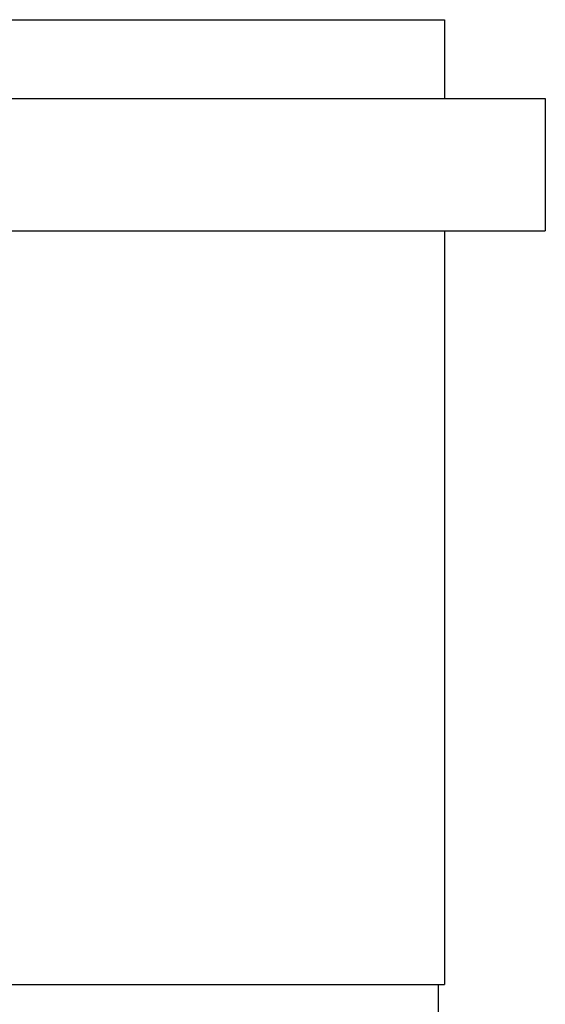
# Model space of a CAD drawing. Extents: x -3.5 to 3.5, y 0 to 13.8.
# Tile 11 of 11: x 1.8 to 3.5, y 10.6 to 13.7. Entities that reach past the tile are written whole.
import ezdxf

# ---------------------------------------------------------------- set-up
doc = ezdxf.new("R2010")
doc.units = 0
doc.header["$MEASUREMENT"] = 0
doc.layers.get('0').update_dxf_attribs({"linetype": 'CONTINUOUS'})

msp = doc.modelspace()

# ---------------------------------------------------------------- linework, layer by layer
for p, q in [((-3.165, 13.7475), (3.165, 13.7475)), ((3.165, 13.7475), (3.165, 13.4975)), ((-3.485, 13.4975), (3.485, 13.4975)), ((3.485, 13.4975), (3.485, 13.0775)), ((-3.485, 13.0775), (3.485, 13.0775)), ((3.165, 13.0775), (3.165, 10.6875)), ((-3.165, 10.6875), (3.165, 10.6875)), ((3.145, 10.6875), (3.145, 0))]:
    msp.add_line(p, q)

doc.saveas('drawing.dxf')
